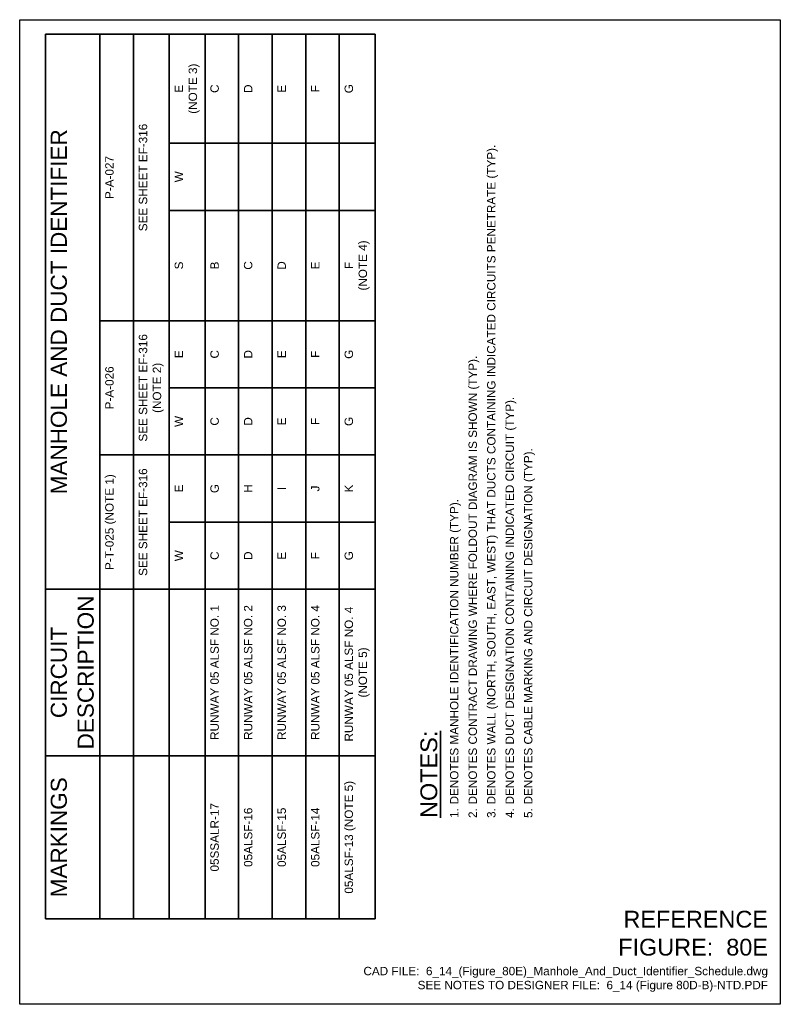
# Model space of a CAD drawing. Header units: inches. Extents: x 0 to 8.5, y 0 to 11.
import ezdxf

# ---------------------------------------------------------------- set-up
doc = ezdxf.new("R2010")
doc.units = ezdxf.units.IN
doc.header["$MEASUREMENT"] = 0
doc.layers.get('0').update_dxf_attribs({"lineweight": 35})
doc.layers.add('G-ANNO-NOTE', color=2, linetype='Continuous', lineweight=35)
doc.layers.add('G-ANNO-RDME', color=5, linetype='Continuous', lineweight=18)
doc.layers.add('G-ANNO-SCHD', color=7, linetype='Continuous')
doc.layers.add('G-ANNO-TTLB', color=7, linetype='Continuous')
doc.styles.add('00-E-TITLE-1_1', font='arial.ttf', dxfattribs={"height": 0.1875})
doc.styles.add('01-E-BLDG-1_1', font='arial.ttf', dxfattribs={"height": 0.09375})

# ---------------------------------------------------------------- blocks, each defined once
blk = doc.blocks.new('*T0')
at = {"layer": 'G-ANNO-SCHD', "color": 0, "linetype": 'ByBlock', "lineweight": -2, "transparency": 16777216}
for p, q in [((0, 0), (0, 9.882)), ((0, 9.882), (3.685, 9.882)), ((0.609, 0), (0.609, 9.882)), ((0.984, 0), (0.984, 9.882)), ((1.385, 0), (1.385, 9.882)), ((1.784, 0), (1.784, 9.882)), ((2.159, 0), (2.159, 9.882)), ((2.534, 0), (2.534, 9.882)), ((2.909, 0), (2.909, 9.882)), ((3.284, 0), (3.284, 9.882)), ((3.685, 0), (3.685, 9.882)), ((1.385, 8.665), (3.685, 8.665)), ((1.385, 7.915), (3.685, 7.915)), ((0.609, 6.682), (3.685, 6.682)), ((1.385, 5.932), (3.685, 5.932)), ((0.609, 5.182), (3.685, 5.182)), ((1.385, 4.432), (3.685, 4.432)), ((0, 3.682), (3.685, 3.682)), ((0, 1.822), (3.685, 1.822)), ((0, 0), (3.685, 0))]:
    blk.add_line(p, q, dxfattribs=at)
at = {"layer": 'G-ANNO-SCHD', "color": 0, "transparency": 16777216, "attachment_point": 2, "rotation": 90}
for s, insert, char_height, width, style in [('E\\P(NOTE 3)', (1.445, 9.274), 0.0938, 1.09718, '01-E-BLDG-1_1'), ('C', (1.844, 9.274), 0.0938, 1.09718, '01-E-BLDG-1_1'), ('D', (2.219, 9.274), 0.0938, 1.09718, '01-E-BLDG-1_1'), ('E', (2.594, 9.274), 0.0938, 1.09718, '01-E-BLDG-1_1'), ('F', (2.969, 9.274), 0.0938, 1.09718, '01-E-BLDG-1_1'), ('G', (3.344, 9.274), 0.0938, 1.09718, '01-E-BLDG-1_1'), ('SEE SHEET EF-316', (1.044, 8.282), 0.09375, 3.07981, '01-E-BLDG-1_1'), ('MANHOLE AND DUCT IDENTIFIER', (0.06, 6.782), 0.18, 6.07981, '00-E-TITLE-1_1'), ('P-A-027', (0.669, 8.282), 0.0938, 3.07981, '01-E-BLDG-1_1'), ('W', (1.445, 8.29), 0.0938, 0.63, '01-E-BLDG-1_1'), ('F \\P(NOTE 4)', (3.344, 7.299), 0.0938, 1.11263, '01-E-BLDG-1_1'), ('S', (1.445, 7.299), 0.0938, 1.11263, '01-E-BLDG-1_1'), ('B', (1.844, 7.299), 0.0938, 1.11263, '01-E-BLDG-1_1'), ('C', (2.219, 7.299), 0.0938, 1.11263, '01-E-BLDG-1_1'), ('D', (2.594, 7.299), 0.0938, 1.11263, '01-E-BLDG-1_1'), ('E', (2.969, 7.299), 0.0938, 1.11263, '01-E-BLDG-1_1'), ('SEE SHEET EF-316\\P(NOTE 2)', (1.044, 5.932), 0.09375, 1.38, '01-E-BLDG-1_1'), ('E', (1.445, 6.307), 0.0938, 0.63, '01-E-BLDG-1_1'), ('C', (1.844, 6.307), 0.0938, 0.63, '01-E-BLDG-1_1'), ('D', (2.219, 6.307), 0.0938, 0.63, '01-E-BLDG-1_1'), ('E', (2.594, 6.307), 0.0938, 0.63, '01-E-BLDG-1_1'), ('F', (2.969, 6.307), 0.0938, 0.63, '01-E-BLDG-1_1'), ('G', (3.344, 6.307), 0.0938, 0.63, '01-E-BLDG-1_1'), ('P-A-026', (0.669, 5.932), 0.0938, 1.38, '01-E-BLDG-1_1'), ('W', (1.445, 5.557), 0.0938, 0.63, '01-E-BLDG-1_1'), ('C', (1.844, 5.557), 0.0938, 0.63, '01-E-BLDG-1_1'), ('D', (2.219, 5.557), 0.0938, 0.63, '01-E-BLDG-1_1'), ('E', (2.594, 5.557), 0.0938, 0.63, '01-E-BLDG-1_1'), ('F', (2.969, 5.557), 0.0938, 0.63, '01-E-BLDG-1_1'), ('G', (3.344, 5.557), 0.0938, 0.63, '01-E-BLDG-1_1'), ('SEE SHEET EF-316', (1.044, 4.432), 0.09375, 1.38, '01-E-BLDG-1_1'), ('P-T-025 (NOTE 1)', (0.669, 4.432), 0.09375, 1.38, '01-E-BLDG-1_1'), ('G', (1.844, 4.807), 0.0938, 0.63, '01-E-BLDG-1_1'), ('H', (2.219, 4.807), 0.0938, 0.63, '01-E-BLDG-1_1'), ('K', (3.344, 4.807), 0.0938, 0.63, '01-E-BLDG-1_1'), ('E', (1.445, 4.807), 0.0938, 0.63, '01-E-BLDG-1_1'), ('I', (2.594, 4.807), 0.0938, 0.63, '01-E-BLDG-1_1'), ('J', (2.969, 4.807), 0.0938, 0.63, '01-E-BLDG-1_1'), ('W', (1.445, 4.057), 0.0938, 0.63, '01-E-BLDG-1_1'), ('C', (1.844, 4.057), 0.0938, 0.63, '01-E-BLDG-1_1'), ('D', (2.219, 4.057), 0.0938, 0.63, '01-E-BLDG-1_1'), ('E', (2.594, 4.057), 0.0938, 0.63, '01-E-BLDG-1_1'), ('F', (2.969, 4.057), 0.0938, 0.63, '01-E-BLDG-1_1'), ('G', (3.344, 4.057), 0.0938, 0.63, '01-E-BLDG-1_1'), ('CIRCUIT DESCRIPTION', (0.06, 2.752), 0.18, 1.74084, '00-E-TITLE-1_1'), ('RUNWAY 05 ALSF NO. 1', (1.844, 2.752), 0.09375, 1.74084, '01-E-BLDG-1_1'), ('RUNWAY 05 ALSF NO. 2', (2.219, 2.752), 0.09375, 1.74084, '01-E-BLDG-1_1'), ('RUNWAY 05 ALSF NO. 3', (2.594, 2.752), 0.09375, 1.74084, '01-E-BLDG-1_1'), ('RUNWAY 05 ALSF NO. 4', (2.969, 2.752), 0.09375, 1.74084, '01-E-BLDG-1_1'), ('RUNWAY 05 ALSF NO. 4  (NOTE 5)', (3.344, 2.752), 0.09375, 1.74084, '01-E-BLDG-1_1'), ('MARKINGS', (0.06, 0.911), 0.18, 1.70166, '00-E-TITLE-1_1'), ('05ALSF-13 (NOTE 5)', (3.344, 0.911), 0.09375, 1.70166, '01-E-BLDG-1_1'), ('05SSALR-17', (1.844, 0.911), 0.0938, 1.70166, '01-E-BLDG-1_1'), ('05ALSF-16', (2.219, 0.911), 0.0938, 1.70166, '01-E-BLDG-1_1'), ('05ALSF-15', (2.594, 0.911), 0.0938, 1.70166, '01-E-BLDG-1_1'), ('05ALSF-14', (2.969, 0.911), 0.0938, 1.70166, '01-E-BLDG-1_1')]:
    blk.add_mtext(s, dxfattribs=dict(at, insert=insert, char_height=char_height, width=width, style=style))

msp = doc.modelspace()

# ---------------------------------------------------------------- linework, layer by layer
at = {"layer": 'G-ANNO-TTLB'}
msp.add_lwpolyline([(0, 11), (8.5, 11), (8.5, 0), (0, 0)], close=True, dxfattribs=at)

# ---------------------------------------------------------------- block references
msp.add_blockref('*T0', (0.287, 0.955))

# ---------------------------------------------------------------- texts
at = {"layer": 'G-ANNO-NOTE', "attachment_point": 1, "rotation": 90, "style": '01-E-BLDG-1_1'}
for s, insert, char_height in [('DENOTES WALL (NORTH, SOUTH, EAST, WEST) THAT DUCTS CONTAINING INDICATED CIRCUITS PENETRATE (TYP).', (5.223, 2.233), 0.09375), ('DENOTES CONTRACT DRAWING WHERE FOLDOUT DIAGRAM IS SHOWN (TYP).', (5.016, 2.233), 0.09375), ('DENOTES DUCT DESIGNATION CONTAINING INDICATED CIRCUIT (TYP).', (5.429, 2.233), 0.09375), ('DENOTES CABLE MARKING AND CIRCUIT DESIGNATION (TYP).', (5.636, 2.233), 0.09375), ('DENOTES MANHOLE IDENTIFICATION NUMBER (TYP).', (4.809, 2.233), 0.09375), ('1.', (4.809, 2.082), 0.0938), ('2.', (5.016, 2.082), 0.0938), ('3.', (5.223, 2.082), 0.0938), ('4.', (5.429, 2.082), 0.0938), ('5.', (5.636, 2.082), 0.0938)]:
    msp.add_mtext(s, dxfattribs=dict(at, insert=insert, char_height=char_height))
at = {"layer": 'G-ANNO-NOTE', "insert": (4.478, 2.082), "char_height": 0.1875, "width": 0.77679, "attachment_point": 1, "rotation": 90, "style": '00-E-TITLE-1_1'}
msp.add_mtext('{\\LNOTES:}', dxfattribs=at)
at = {"layer": 'G-ANNO-RDME', "attachment_point": 9}
for s, insert, char_height, width, style in [('REFERENCE FIGURE:  80E', (8.362, 0.542), 0.1875, 2.07871, '00-E-TITLE-1_1'), ('CAD FILE:  6_14_(Figure_80E)_Manhole_And_Duct_Identifier_Schedule.dwg \\PSEE NOTES TO DESIGNER FILE:  6_14 (Figure 80D-B)-NTD.PDF', (8.362, 0.14), 0.09375, 5.01653, '01-E-BLDG-1_1')]:
    msp.add_mtext(s, dxfattribs=dict(at, insert=insert, char_height=char_height, width=width, style=style))

doc.saveas('drawing.dxf')
